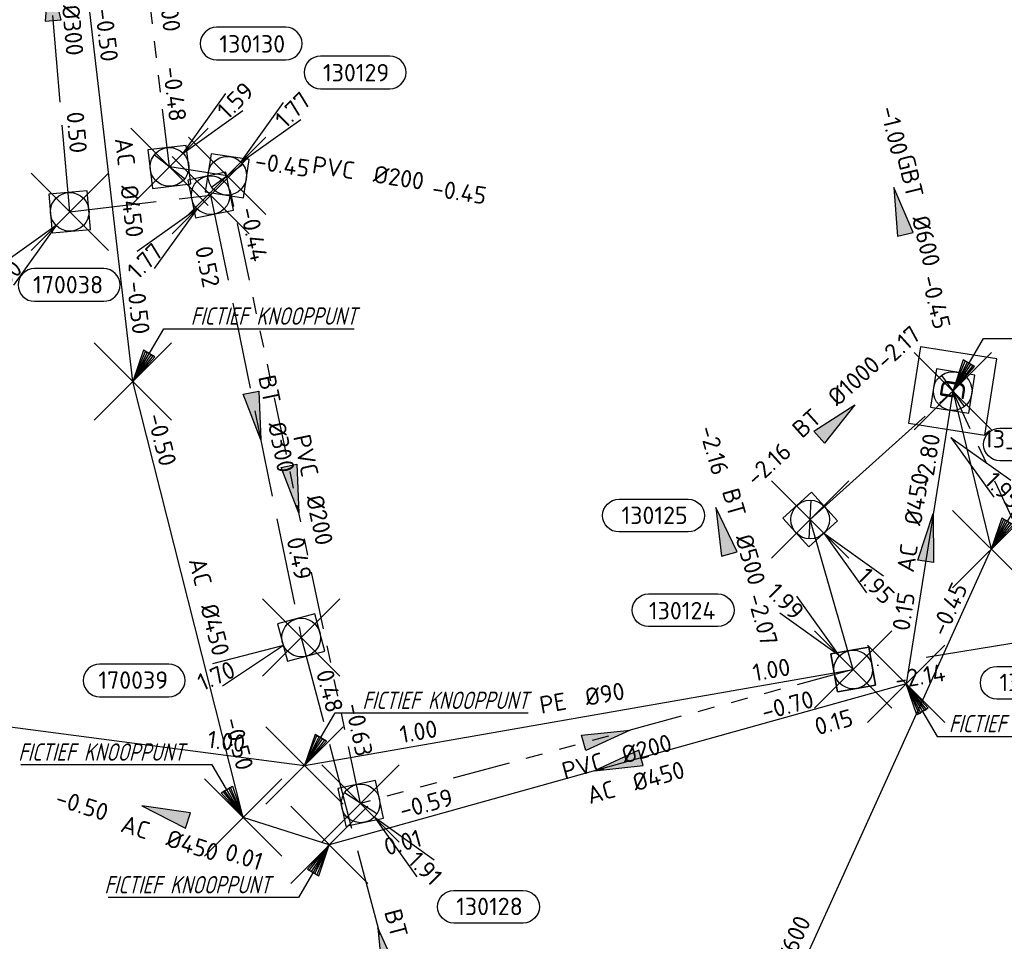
# Model space of a CAD drawing. Header units: metres. Extents: x 153343 to 157271, y 461673 to 467005.
# Tile 134 of 191: x 153679 to 153756, y 466639 to 466710. Entities that reach past the tile are written whole.
import ezdxf
from ezdxf.enums import TextEntityAlignment as Align
from ezdxf.lldxf.tags import DXFTag

# ---------------------------------------------------------------- set-up
doc = ezdxf.new("R2010")
doc.units = ezdxf.units.M
doc.header["$LTSCALE"] = 0.75
doc.header["$PDMODE"] = 3
doc.header["$PDSIZE"] = 3
for name, pattern in [('RI-GWA_BETON', [22, 16, -2, 2, -2]), ('RI-GWA_PVC', [18.45, 6, -1.8, 1.75, -1.8, 1.75, -1.8, 1.75, -1.8]), ('RI-HWA_BETON', [11.4, 9, -2.4]), ('RI-VWA_BETON', [19, 9, -5, 0, -5])]:
    doc.linetypes.add(name, pattern=pattern)
doc.layers.get('0').update_dxf_attribs({"lineweight": 25})
doc.layers.get('defpoints').update_dxf_attribs({"lineweight": 25})
for name, color, linetype in [('B-OI-RI-AANPIJLING', 1, 'Continuous'), ('B-OI-RI-DRUKLEIDING_TRANSPORTLEIDING_PE_90-G', 210, 'RI-PERS'), ('B-OI-RI-GWA_RIOOLPUT_INSPECTIEPUT-S @ 0.75', 11, 'Continuous'), ('B-OI-RI-GWA_TRANSPORTLEIDING_BETON_1000-G', 11, 'RI-GWA_BETON'), ('B-OI-RI-GWA_TRANSPORTLEIDING_BETON_500-G', 11, 'RI-GWA_BETON'), ('B-OI-RI-GWA_TRANSPORTLEIDING_PVC_200-G', 11, 'RI-GWA_PVC'), ('B-OI-RI-HWA_PUTNUMMER-S @ 0.75', 151, 'Continuous'), ('B-OI-RI-HWA_TRANSPORTLEIDING_BETON_300-G', 151, 'RI-HWA_BETON'), ('B-OI-RI-PERSLEIDING_TRANSPORTLEIDING_ASBESTCEMENT_450-G', 210, 'RI-PERS'), ('B-OI-RI-PERSLEIDING_TRANSPORTLEIDING_GEWAPEND BETON_600-G', 210, 'RI-PERS'), ('B-OI-RI-VWA_PUTNUMMER-S @ 0.75', 33, 'Continuous'), ('B-OI-RI-VWA_TRANSPORTLEIDING_BETON_500-G', 33, 'RI-VWA_BETON'), ('fictief knooppunt', 7, 'Continuous'), ('gemaal', 7, 'Continuous')]:
    doc.layers.add(name, color=color, linetype=linetype)
for name, color, linetype, lineweight in [('B-OI-RI-GWA_PUTNUMMER-S @ 0.75', 11, 'Continuous', 25), ('B-OI-RI-GWA_STROOMRICHTING-S @ 0.75', 11, 'Continuous', 25), ('B-OI-RI-HWA_RIOOLPUT_INSPECTIEPUT-S', 151, 'Continuous', 25), ('B-OI-RI-HWA_STROOMRICHTING-S @ 0.75', 151, 'Continuous', 25), ('B-OI-RI-PERSLEIDING_GEMAAL-S @ 0.75', 210, 'Continuous', 25), ('B-OI-RI-VWA_RIOOLPUT_INSPECTIEPUT_BETON-S', 33, 'Continuous', 25), ('B-OI-RI-VWA_STROOMRICHTING-S @ 0.75', 33, 'Continuous', 25), ('N-OI-RI-BIJZONDERDERHEDEN-T18', 134, 'Continuous', 18)]:
    doc.layers.add(name, color=color, linetype=linetype, lineweight=lineweight)
doc.layers.add('inspectieput', color=7, linetype='Continuous', plot=False)
doc.styles.add('NLCS-ISO', font='isocpeur.ttf')
doc.styles.add('NLCS-ISO-M750-T18_CURSIEF', font='NLCS-ISO.ttf', dxfattribs={"oblique": 15, "height": 1.35})
doc.styles.get("Standard").update_dxf_attribs({"font": 'txt.shx'})
tags = doc.linetypes.add('RI-PERS', pattern='A,7,-2,["P",Standard,S=1.8,R=0,X=-0.5,Y=-0.9],-2,7,-2,[102,NLCS.SHX,S=1,R=180,X=0,Y=0],-2', length=22).pattern_tags.tags
tags[6] = DXFTag(74, 10)

# ---------------------------------------------------------------- blocks, each defined once
blk = doc.blocks.new('*U2299')
at = {"ltscale": 0.1, "style": 'NLCS-ISO'}
for tag, p in [('BOBL', (-11.91, 0)), ('MAT', (-1, 0.5))]:
    blk.add_attdef(tag, text='', height=1.8, dxfattribs=at).set_placement(p, align=Align.BOTTOM_RIGHT)
for tag, p in [('DIA', (1, 0.5)), ('BOBR', (10.96, 0))]:
    blk.add_attdef(tag, text='', height=1.8, dxfattribs=at).set_placement(p, align=Align.BOTTOM_LEFT)
at = {"layer": 'defpoints', "ltscale": 0.1, "style": 'NLCS-ISO', "flags": 1}
blk.add_attdef('JVA', text='', height=1.8, dxfattribs=at).set_placement((0, -1), align=Align.TOP_CENTER)
blk = doc.blocks.new('*U2296')
at = {"ltscale": 0.1, "style": 'NLCS-ISO'}
for tag, p in [('BOBL', (-13.93, 0)), ('MAT', (-1, 0.5))]:
    blk.add_attdef(tag, text='', height=1.8, dxfattribs=at).set_placement(p, align=Align.BOTTOM_RIGHT)
for tag, p in [('DIA', (1, 0.5)), ('BOBR', (12.99, 0))]:
    blk.add_attdef(tag, text='', height=1.8, dxfattribs=at).set_placement(p, align=Align.BOTTOM_LEFT)
at = {"layer": 'defpoints', "ltscale": 0.1, "style": 'NLCS-ISO', "flags": 1}
blk.add_attdef('JVA', text='', height=1.8, dxfattribs=at).set_placement((0, -1), align=Align.TOP_CENTER)
blk = doc.blocks.new('*U37')
at = {"ltscale": 0.1}
blk.add_hatch(color=256, dxfattribs=at).paths.add_polyline_path([(-2.5, 0), (2.5, -0.83), (2.5, 0.83)])
at = {"ltscale": 0.1, "flags": 128}
blk.add_lwpolyline([(-2.5, 0), (2.5, -0.83), (2.5, 0.83)], close=True, dxfattribs=at)
at = {"ltscale": 0.1, "style": 'NLCS-ISO'}
for tag, p in [('BOBL', (-5.66, -3.24)), ('MAT', (-1, -3.74))]:
    blk.add_attdef(tag, text='', height=1.8, dxfattribs=at).set_placement(p, align=Align.BOTTOM_RIGHT)
for tag, p in [('BOBR', (7.22, -3.24)), ('DIA', (1, -3.74))]:
    blk.add_attdef(tag, text='', height=1.8, dxfattribs=at).set_placement(p, align=Align.BOTTOM_LEFT)
at = {"layer": 'defpoints', "ltscale": 0.1, "style": 'NLCS-ISO', "flags": 1}
blk.add_attdef('JVA', text='', height=1.8, dxfattribs=at).set_placement((0, -1), align=Align.TOP_CENTER)
blk = doc.blocks.new('*U2308')
at = {"ltscale": 0.1}
blk.add_hatch(color=256, dxfattribs=at).paths.add_polyline_path([(-2.5, 0), (2.5, -0.83), (2.5, 0.83)])
at = {"ltscale": 0.1, "flags": 128}
blk.add_lwpolyline([(-2.5, 0), (2.5, -0.83), (2.5, 0.83)], close=True, dxfattribs=at)
at = {"ltscale": 0.1, "style": 'NLCS-ISO'}
for tag, p in [('BOBL', (-21.66, -3.24)), ('MAT', (-1, -3.74))]:
    blk.add_attdef(tag, text='', height=1.8, dxfattribs=at).set_placement(p, align=Align.BOTTOM_RIGHT)
for tag, p in [('BOBR', (20.71, -3.23)), ('DIA', (1, -3.74))]:
    blk.add_attdef(tag, text='', height=1.8, dxfattribs=at).set_placement(p, align=Align.BOTTOM_LEFT)
at = {"layer": 'defpoints', "ltscale": 0.1, "style": 'NLCS-ISO', "flags": 1}
blk.add_attdef('JVA', text='', height=1.8, dxfattribs=at).set_placement((0, -1), align=Align.TOP_CENTER)
blk = doc.blocks.new('*U2309')
at = {"ltscale": 0.1}
blk.add_hatch(color=256, dxfattribs=at).paths.add_polyline_path([(2.5, 0), (-2.5, -0.83), (-2.5, 0.83)])
at = {"ltscale": 0.1, "flags": 128}
blk.add_lwpolyline([(2.5, 0), (-2.5, -0.83), (-2.5, 0.83)], close=True, dxfattribs=at)
at = {"ltscale": 0.1, "style": 'NLCS-ISO'}
for tag, p in [('BOBL', (-6, 0)), ('MAT', (-1, 0.5))]:
    blk.add_attdef(tag, text='', height=1.8, dxfattribs=at).set_placement(p, align=Align.BOTTOM_RIGHT)
for tag, p in [('DIA', (1, 0.5)), ('BOBR', (5.05, 0))]:
    blk.add_attdef(tag, text='', height=1.8, dxfattribs=at).set_placement(p, align=Align.BOTTOM_LEFT)
at = {"layer": 'defpoints', "ltscale": 0.1, "style": 'NLCS-ISO', "flags": 1}
blk.add_attdef('JVA', text='', height=1.8, dxfattribs=at).set_placement((0, -1), align=Align.TOP_CENTER)
blk = doc.blocks.new('*U2310')
at = {"ltscale": 0.1}
blk.add_hatch(color=256, dxfattribs=at).paths.add_polyline_path([(-2.5, 0), (2.5, -0.83), (2.5, 0.83)])
at = {"ltscale": 0.1, "flags": 128}
blk.add_lwpolyline([(-2.5, 0), (2.5, -0.83), (2.5, 0.83)], close=True, dxfattribs=at)
at = {"ltscale": 0.1, "style": 'NLCS-ISO'}
for tag, p in [('BOBL', (-82.9, 0)), ('MAT', (-1, 0.5))]:
    blk.add_attdef(tag, text='', height=1.8, dxfattribs=at).set_placement(p, align=Align.BOTTOM_RIGHT)
for tag, p in [('DIA', (1, 0.5)), ('BOBR', (85.15, -0.05))]:
    blk.add_attdef(tag, text='', height=1.8, dxfattribs=at).set_placement(p, align=Align.BOTTOM_LEFT)
at = {"layer": 'defpoints', "ltscale": 0.1, "style": 'NLCS-ISO', "flags": 1}
blk.add_attdef('JVA', text='', height=1.8, dxfattribs=at).set_placement((0, -1), align=Align.TOP_CENTER)
blk = doc.blocks.new('*U233')
at = {"ltscale": 0.1}
blk.add_hatch(color=256, dxfattribs=at).paths.add_polyline_path([(-2.5, 0), (2.5, -0.83), (2.5, 0.83)])
at = {"ltscale": 0.1, "flags": 128}
blk.add_lwpolyline([(-2.5, 0), (2.5, -0.83), (2.5, 0.83)], close=True, dxfattribs=at)
at = {"ltscale": 0.1, "style": 'NLCS-ISO'}
for tag, p in [('BOBL', (-25.23, 0)), ('MAT', (-1, 0.5))]:
    blk.add_attdef(tag, text='', height=1.8, dxfattribs=at).set_placement(p, align=Align.BOTTOM_RIGHT)
for tag, p in [('DIA', (1, 0.5)), ('BOBR', (23.29, -0.01))]:
    blk.add_attdef(tag, text='', height=1.8, dxfattribs=at).set_placement(p, align=Align.BOTTOM_LEFT)
at = {"layer": 'defpoints', "ltscale": 0.1, "style": 'NLCS-ISO', "flags": 1}
blk.add_attdef('JVA', text='', height=1.8, dxfattribs=at).set_placement((0, -1), align=Align.TOP_CENTER)
blk = doc.blocks.new('*U229')
at = {"ltscale": 0.1}
blk.add_hatch(color=256, dxfattribs=at).paths.add_polyline_path([(2.5, 0), (-2.5, -0.83), (-2.5, 0.83)])
at = {"ltscale": 0.1, "flags": 128}
blk.add_lwpolyline([(2.5, 0), (-2.5, -0.83), (-2.5, 0.83)], close=True, dxfattribs=at)
at = {"ltscale": 0.1, "style": 'NLCS-ISO'}
for tag, p in [('MAT', (-1, 0.5)), ('BOBL', (-14.03, -3.24))]:
    blk.add_attdef(tag, text='', height=1.8, dxfattribs=at).set_placement(p, align=Align.BOTTOM_RIGHT)
for tag, p in [('DIA', (1, 0.5)), ('BOBR', (13.08, 0))]:
    blk.add_attdef(tag, text='', height=1.8, dxfattribs=at).set_placement(p, align=Align.BOTTOM_LEFT)
at = {"layer": 'defpoints', "ltscale": 0.1, "style": 'NLCS-ISO', "flags": 1}
blk.add_attdef('JVA', text='', height=1.8, dxfattribs=at).set_placement((0, -1), align=Align.TOP_CENTER)
blk = doc.blocks.new('*U230')
at = {"ltscale": 0.1}
blk.add_hatch(color=256, dxfattribs=at).paths.add_polyline_path([(-2.5, 0), (2.5, -0.83), (2.5, 0.83)])
at = {"ltscale": 0.1, "flags": 128}
blk.add_lwpolyline([(-2.5, 0), (2.5, -0.83), (2.5, 0.83)], close=True, dxfattribs=at)
at = {"ltscale": 0.1, "style": 'NLCS-ISO'}
for tag, p in [('BOBL', (-13.03, 0)), ('MAT', (-1, 0.5))]:
    blk.add_attdef(tag, text='', height=1.8, dxfattribs=at).set_placement(p, align=Align.BOTTOM_RIGHT)
for tag, p in [('DIA', (1, 0.5)), ('BOBR', (12.08, 0))]:
    blk.add_attdef(tag, text='', height=1.8, dxfattribs=at).set_placement(p, align=Align.BOTTOM_LEFT)
at = {"layer": 'defpoints', "ltscale": 0.1, "style": 'NLCS-ISO', "flags": 1}
blk.add_attdef('JVA', text='', height=1.8, dxfattribs=at).set_placement((0, -1), align=Align.TOP_CENTER)
blk = doc.blocks.new('*U80')
at = {"ltscale": 0.1}
blk.add_hatch(color=256, dxfattribs=at).paths.add_polyline_path([(-2.5, 0), (2.5, -0.83), (2.5, 0.83)])
at = {"ltscale": 0.1, "flags": 128}
blk.add_lwpolyline([(-2.5, 0), (2.5, -0.83), (2.5, 0.83)], close=True, dxfattribs=at)
at = {"ltscale": 0.1, "style": 'NLCS-ISO'}
for tag, p in [('BOBL', (-5.66, 0)), ('MAT', (-1, 0.5))]:
    blk.add_attdef(tag, text='', height=1.8, dxfattribs=at).set_placement(p, align=Align.BOTTOM_RIGHT)
for tag, p in [('DIA', (1, 0.5)), ('BOBR', (7.22, 0))]:
    blk.add_attdef(tag, text='', height=1.8, dxfattribs=at).set_placement(p, align=Align.BOTTOM_LEFT)
at = {"layer": 'defpoints', "ltscale": 0.1, "style": 'NLCS-ISO', "flags": 1}
blk.add_attdef('JVA', text='', height=1.8, dxfattribs=at).set_placement((0, -1), align=Align.TOP_CENTER)
blk = doc.blocks.new('*U2235')
at = {"ltscale": 0.1, "style": 'NLCS-ISO'}
for tag, p in [('BOBL', (-14.64, 0)), ('MAT', (-1, 0.5))]:
    blk.add_attdef(tag, text='', height=1.8, dxfattribs=at).set_placement(p, align=Align.BOTTOM_RIGHT)
for tag, p in [('DIA', (1, 0.5)), ('BOBR', (18.54, 0))]:
    blk.add_attdef(tag, text='', height=1.8, dxfattribs=at).set_placement(p, align=Align.BOTTOM_LEFT)
at = {"layer": 'defpoints', "ltscale": 0.1, "style": 'NLCS-ISO', "flags": 1}
blk.add_attdef('JVA', text='', height=1.8, dxfattribs=at).set_placement((0, -1), align=Align.TOP_CENTER)
blk = doc.blocks.new('*U2249')
at = {"ltscale": 0.1, "style": 'NLCS-ISO'}
for tag, p in [('BOBL', (-26.91, 0)), ('MAT', (-1, 0.5))]:
    blk.add_attdef(tag, text='', height=1.8, dxfattribs=at).set_placement(p, align=Align.BOTTOM_RIGHT)
for tag, p in [('DIA', (1, 0.5)), ('BOBR', (25.96, -0.01))]:
    blk.add_attdef(tag, text='', height=1.8, dxfattribs=at).set_placement(p, align=Align.BOTTOM_LEFT)
at = {"layer": 'defpoints', "ltscale": 0.1, "style": 'NLCS-ISO', "flags": 1}
blk.add_attdef('JVA', text='', height=1.8, dxfattribs=at).set_placement((0, -1), align=Align.TOP_CENTER)
blk = doc.blocks.new('*U2265')
at = {"ltscale": 0.1, "style": 'NLCS-ISO'}
for tag, p in [('BOBL', (-39.71, 0)), ('MAT', (-1, 0.5))]:
    blk.add_attdef(tag, text='', height=1.8, dxfattribs=at).set_placement(p, align=Align.BOTTOM_RIGHT)
for tag, p in [('DIA', (1, 0.5)), ('BOBR', (38.77, -0.02))]:
    blk.add_attdef(tag, text='', height=1.8, dxfattribs=at).set_placement(p, align=Align.BOTTOM_LEFT)
at = {"layer": 'defpoints', "ltscale": 0.1, "style": 'NLCS-ISO', "flags": 1}
blk.add_attdef('JVA', text='', height=1.8, dxfattribs=at).set_placement((0, -1), align=Align.TOP_CENTER)
blk = doc.blocks.new('*U358')
at = {"ltscale": 0.1}
blk.add_hatch(color=256, dxfattribs=at).paths.add_polyline_path([(2.5, 0), (-2.5, -0.83), (-2.5, 0.83)])
at = {"ltscale": 0.1, "flags": 128}
blk.add_lwpolyline([(2.5, 0), (-2.5, -0.83), (-2.5, 0.83)], close=True, dxfattribs=at)
at = {"ltscale": 0.1, "style": 'NLCS-ISO'}
for tag, p in [('BOBL', (-10.78, 0)), ('MAT', (-1, 0.5))]:
    blk.add_attdef(tag, text='', height=1.8, dxfattribs=at).set_placement(p, align=Align.BOTTOM_RIGHT)
for tag, p in [('DIA', (1, 0.5)), ('BOBR', (9.84, 0))]:
    blk.add_attdef(tag, text='', height=1.8, dxfattribs=at).set_placement(p, align=Align.BOTTOM_LEFT)
at = {"layer": 'defpoints', "ltscale": 0.1, "style": 'NLCS-ISO', "flags": 1}
blk.add_attdef('JVA', text='', height=1.8, dxfattribs=at).set_placement((0, -1), align=Align.TOP_CENTER)
blk = doc.blocks.new('*U35')
at = {"ltscale": 0.1, "style": 'NLCS-ISO'}
for tag, p in [('BOBL', (-5.66, 0)), ('MAT', (-1, 0.5))]:
    blk.add_attdef(tag, text='', height=1.8, dxfattribs=at).set_placement(p, align=Align.BOTTOM_RIGHT)
for tag, p in [('DIA', (1, 0.5)), ('BOBR', (7.22, 0))]:
    blk.add_attdef(tag, text='', height=1.8, dxfattribs=at).set_placement(p, align=Align.BOTTOM_LEFT)
at = {"layer": 'defpoints', "ltscale": 0.1, "style": 'NLCS-ISO', "flags": 1}
blk.add_attdef('JVA', text='', height=1.8, dxfattribs=at).set_placement((0, -1), align=Align.TOP_CENTER)
blk = doc.blocks.new('*U359')
at = {"ltscale": 0.1}
blk.add_hatch(color=256, dxfattribs=at).paths.add_polyline_path([(2.5, 0), (-2.5, -0.83), (-2.5, 0.83)])
at = {"ltscale": 0.1, "flags": 128}
blk.add_lwpolyline([(2.5, 0), (-2.5, -0.83), (-2.5, 0.83)], close=True, dxfattribs=at)
at = {"ltscale": 0.1, "style": 'NLCS-ISO'}
for tag, p in [('BOBL', (-23.86, 0)), ('MAT', (-1, 0.5))]:
    blk.add_attdef(tag, text='', height=1.8, dxfattribs=at).set_placement(p, align=Align.BOTTOM_RIGHT)
for tag, p in [('DIA', (1, 0.5)), ('BOBR', (22.91, -0.01))]:
    blk.add_attdef(tag, text='', height=1.8, dxfattribs=at).set_placement(p, align=Align.BOTTOM_LEFT)
at = {"layer": 'defpoints', "ltscale": 0.1, "style": 'NLCS-ISO', "flags": 1}
blk.add_attdef('JVA', text='', height=1.8, dxfattribs=at).set_placement((0, -1), align=Align.TOP_CENTER)
blk = doc.blocks.new('*U66')
at = {"ltscale": 0.1}
blk.add_hatch(color=256, dxfattribs=at).paths.add_polyline_path([(2.5, 0), (-2.5, -0.83), (-2.5, 0.83)])
at = {"ltscale": 0.1, "flags": 128}
blk.add_lwpolyline([(2.5, 0), (-2.5, -0.83), (-2.5, 0.83)], close=True, dxfattribs=at)
at = {"ltscale": 0.1, "style": 'NLCS-ISO'}
for tag, p in [('BOBL', (-5.66, 0)), ('MAT', (-1, 0.5))]:
    blk.add_attdef(tag, text='', height=1.8, dxfattribs=at).set_placement(p, align=Align.BOTTOM_RIGHT)
for tag, p in [('DIA', (1, 0.5)), ('BOBR', (7.22, 0))]:
    blk.add_attdef(tag, text='', height=1.8, dxfattribs=at).set_placement(p, align=Align.BOTTOM_LEFT)
at = {"layer": 'defpoints', "ltscale": 0.1, "style": 'NLCS-ISO', "flags": 1}
blk.add_attdef('JVA', text='', height=1.8, dxfattribs=at).set_placement((0, -1), align=Align.TOP_CENTER)
blk = doc.blocks.new('*U368')
at = {"ltscale": 0.1}
blk.add_hatch(color=256, dxfattribs=at).paths.add_polyline_path([(2.5, 0), (-2.5, -0.83), (-2.5, 0.83)])
at = {"ltscale": 0.1, "flags": 128}
blk.add_lwpolyline([(2.5, 0), (-2.5, -0.83), (-2.5, 0.83)], close=True, dxfattribs=at)
at = {"ltscale": 0.1, "style": 'NLCS-ISO'}
for tag, p in [('BOBL', (-17.07, -3.24)), ('MAT', (-1, -3.74))]:
    blk.add_attdef(tag, text='', height=1.8, dxfattribs=at).set_placement(p, align=Align.BOTTOM_RIGHT)
for tag, p in [('BOBR', (16.13, -3.24)), ('DIA', (1, -3.74))]:
    blk.add_attdef(tag, text='', height=1.8, dxfattribs=at).set_placement(p, align=Align.BOTTOM_LEFT)
at = {"layer": 'defpoints', "ltscale": 0.1, "style": 'NLCS-ISO', "flags": 1}
blk.add_attdef('JVA', text='', height=1.8, dxfattribs=at).set_placement((0, -1), align=Align.TOP_CENTER)
blk = doc.blocks.new('*U365')
at = {"ltscale": 0.1}
blk.add_hatch(color=256, dxfattribs=at).paths.add_polyline_path([(2.5, 0), (-2.5, -0.83), (-2.5, 0.83)])
at = {"ltscale": 0.1, "flags": 128}
blk.add_lwpolyline([(2.5, 0), (-2.5, -0.83), (-2.5, 0.83)], close=True, dxfattribs=at)
at = {"ltscale": 0.1, "style": 'NLCS-ISO'}
for tag, p in [('BOBL', (-18.12, -3.24)), ('MAT', (-1, -3.74))]:
    blk.add_attdef(tag, text='', height=1.8, dxfattribs=at).set_placement(p, align=Align.BOTTOM_RIGHT)
for tag, p in [('BOBR', (17.17, -3.24)), ('DIA', (1, -3.74))]:
    blk.add_attdef(tag, text='', height=1.8, dxfattribs=at).set_placement(p, align=Align.BOTTOM_LEFT)
at = {"layer": 'defpoints', "ltscale": 0.1, "style": 'NLCS-ISO', "flags": 1}
blk.add_attdef('JVA', text='', height=1.8, dxfattribs=at).set_placement((0, -1), align=Align.TOP_CENTER)
blk = doc.blocks.new('SRI-GEMAAL-SO')
at = {"lineweight": -3, "flags": 128}
blk.add_lwpolyline([(-4, -4), (4, -4), (4, 4), (-4, 4)], close=True, dxfattribs=at)
at = {"ltscale": 0.1, "style": 'NLCS-ISO'}
blk.add_text('G', height=2.5, dxfattribs=at).set_placement((-0.17, -0.01), align=Align.MIDDLE_CENTER)
blk = doc.blocks.new('B-SRI-PUT_HWA-SO')
at = {"lineweight": -3, "flags": 128}
blk.add_lwpolyline([(-2, -2), (2, -2), (2, 2), (-2, 2)], close=True, dxfattribs=at)
at = {"lineweight": -3}
blk.add_circle((0, 0), 2, dxfattribs=at)
blk = doc.blocks.new('*U489')
for q in [(-9.18, -2.73), (-8.16, -5.02)]:
    blk.add_line((-1.83, -0.82), q)
blk.add_lwpolyline([(-20.86, -6.13), (-13.71, -6.13, 1), (-13.71, -2.75), (-20.86, -2.75, 1)], format="xyb", close=True)
at = {"ltscale": 0.1, "style": 'NLCS-ISO'}
blk.add_attdef('PUTHGT', text='', height=1.8, rotation=24.0715, dxfattribs=at).set_placement((-10.92, -4.91), align=Align.MIDDLE_LEFT)
blk.add_attdef('PUTNR', text='', height=1.8, dxfattribs=at).set_placement((-17.39, -2.61), align=Align.MIDDLE_CENTER)
blk = doc.blocks.new('*U490')
for q in [(-7.6, -5.83), (-5.83, -7.6)]:
    blk.add_line((-1.41, -1.41), q)
blk.add_lwpolyline([(-18.23, -10.99), (-11.07, -10.99, 1), (-11.07, -7.61), (-18.23, -7.61, 1)], format="xyb", close=True)
at = {"ltscale": 0.1, "style": 'NLCS-ISO'}
blk.add_attdef('PUTHGT', text='', height=1.8, rotation=45, dxfattribs=at).set_placement((-8.44, -8.48), align=Align.MIDDLE_LEFT)
blk.add_attdef('PUTNR', text='', height=1.8, dxfattribs=at).set_placement((-14.76, -7.47), align=Align.MIDDLE_CENTER)
blk = doc.blocks.new('*U241')
for q in [(-7.6, -5.83), (-5.83, -7.6)]:
    blk.add_line((-1.41, -1.41), q)
blk.add_lwpolyline([(-16.81, -12.39), (-9.65, -12.39, 1), (-9.65, -9.01), (-16.81, -9.01, 1)], format="xyb", close=True)
at = {"ltscale": 0.1, "style": 'NLCS-ISO'}
blk.add_attdef('PUTHGT', text='', height=1.8, rotation=45, dxfattribs=at).set_placement((-8.44, -8.48), align=Align.MIDDLE_LEFT)
blk.add_attdef('PUTNR', text='', height=1.8, dxfattribs=at).set_placement((-13.33, -8.87), align=Align.MIDDLE_CENTER)
blk = doc.blocks.new('B-SRI-PUT_GWA-SO')
blk.add_line((-1.41, -1.41), (1.41, 1.41))
at = {"lineweight": -3, "flags": 128}
blk.add_lwpolyline([(2, -2), (2, 2), (-2, 2), (-2, -2)], close=True, dxfattribs=at)
at = {"lineweight": -3}
blk.add_circle((0, 0), 2, dxfattribs=at)
blk = doc.blocks.new('*U313')
for q in [(5.83, 7.6), (7.6, 5.83)]:
    blk.add_line((1.41, 1.41), q)
blk.add_lwpolyline([(12.04, 14.45), (4.88, 14.45, 1), (4.88, 11.07), (12.04, 11.07, 1)], format="xyb", close=True)
at = {"ltscale": 0.1, "style": 'NLCS-ISO'}
blk.add_attdef('PUTNR', text='', height=1.8, dxfattribs=at).set_placement((8.57, 12.73), align=Align.MIDDLE_CENTER)
blk.add_attdef('PUTHGT', text='', height=1.8, rotation=45, dxfattribs=at).set_placement((5.39, 5.43), align=Align.MIDDLE_LEFT)
blk = doc.blocks.new('*U298')
for q in [(5.83, 7.6), (7.6, 5.83)]:
    blk.add_line((1.41, 1.41), q)
blk.add_lwpolyline([(16.81, 12.39), (9.65, 12.39, 1), (9.65, 9.01), (16.81, 9.01, 1)], format="xyb", close=True)
at = {"ltscale": 0.1, "style": 'NLCS-ISO'}
blk.add_attdef('PUTHGT', text='', height=1.8, rotation=45, dxfattribs=at).set_placement((5.39, 5.43), align=Align.MIDDLE_LEFT)
blk.add_attdef('PUTNR', text='', height=1.8, dxfattribs=at).set_placement((13.33, 10.67), align=Align.MIDDLE_CENTER)
blk = doc.blocks.new('*U314')
for q in [(5.83, -7.6), (7.6, -5.83)]:
    blk.add_line((1.41, -1.41), q)
blk.add_lwpolyline([(13.63, -3.83), (6.48, -3.83, -1), (6.48, -0.45), (13.63, -0.45, -1)], format="xyb", close=True)
at = {"ltscale": 0.1, "style": 'NLCS-ISO'}
blk.add_attdef('PUTNR', text='', height=1.8, dxfattribs=at).set_placement((10.16, -0.31), align=Align.MIDDLE_CENTER)
blk.add_attdef('PUTHGT', text='', height=1.8, rotation=315, dxfattribs=at).set_placement((5.39, -5.43), align=Align.MIDDLE_LEFT)
blk = doc.blocks.new('*U273')
for q in [(5.83, -7.6), (7.6, -5.83)]:
    blk.add_line((1.41, -1.41), q)
blk.add_lwpolyline([(16.81, -12.39), (9.65, -12.39, -1), (9.65, -9.01), (16.81, -9.01, -1)], format="xyb", close=True)
at = {"ltscale": 0.1, "style": 'NLCS-ISO'}
blk.add_attdef('PUTHGT', text='', height=1.8, rotation=315, dxfattribs=at).set_placement((5.39, -5.43), align=Align.MIDDLE_LEFT)
blk.add_attdef('PUTNR', text='', height=1.8, dxfattribs=at).set_placement((13.33, -8.87), align=Align.MIDDLE_CENTER)
blk = doc.blocks.new('*U315')
for q in [(5.83, -7.6), (7.6, -5.83)]:
    blk.add_line((1.41, -1.41), q)
blk.add_lwpolyline([(-12.63, -1.29), (-19.78, -1.29, -1), (-19.78, 2.1), (-12.63, 2.1, -1)], format="xyb", close=True)
at = {"ltscale": 0.1, "style": 'NLCS-ISO'}
blk.add_attdef('PUTNR', text='', height=1.8, dxfattribs=at).set_placement((-16.1, 2.24), align=Align.MIDDLE_CENTER)
blk.add_attdef('PUTHGT', text='', height=1.8, rotation=315, dxfattribs=at).set_placement((5.39, -5.43), align=Align.MIDDLE_LEFT)
blk = doc.blocks.new('*U316')
for q in [(-5.83, 7.6), (-7.6, 5.83)]:
    blk.add_line((-1.41, 1.41), q)
blk.add_lwpolyline([(-21.18, 7.82), (-14.02, 7.82, -1), (-14.02, 4.44), (-21.18, 4.44, -1)], format="xyb", close=True)
at = {"ltscale": 0.1, "style": 'NLCS-ISO'}
blk.add_attdef('PUTHGT', text='', height=1.8, rotation=315, dxfattribs=at).set_placement((-8.44, 8.48), align=Align.MIDDLE_LEFT)
blk.add_attdef('PUTNR', text='', height=1.8, dxfattribs=at).set_placement((-17.7, 6.09), align=Align.MIDDLE_CENTER)
blk = doc.blocks.new('*U318')
for q in [(5.83, -7.6), (7.6, -5.83)]:
    blk.add_line((1.41, -1.41), q)
blk.add_lwpolyline([(0.57, -8.05), (-6.59, -8.05, -1), (-6.59, -4.66), (0.57, -4.66, -1)], format="xyb", close=True)
at = {"ltscale": 0.1, "style": 'NLCS-ISO'}
blk.add_attdef('PUTNR', text='', height=1.8, dxfattribs=at).set_placement((-2.91, -4.52), align=Align.MIDDLE_CENTER)
blk.add_attdef('PUTHGT', text='', height=1.8, rotation=315, dxfattribs=at).set_placement((5.39, -5.43), align=Align.MIDDLE_LEFT)
blk = doc.blocks.new('B-SRI-PUT_VWA-SO')
at = {"flags": 128}
blk.add_lwpolyline([(-2, 2), (2, 2), (2, -2), (-2, -2)], close=True, dxfattribs=at)
at = {"lineweight": -3, "flags": 128}
blk.add_lwpolyline([(2, -2), (2, 2), (-2, 2), (-2, -2)], close=True, dxfattribs=at)
at = {"lineweight": -3}
blk.add_circle((0, 0), 2, dxfattribs=at)

msp = doc.modelspace()

# ---------------------------------------------------------------- linework, layer by layer
at = {"layer": 'B-OI-RI-AANPIJLING', "transparency": 33554610, "flags": 128}
for points in [[(153688.28, 466682.22), (153689.984, 466684.119), (153689.104, 466684.635), (153688.28, 466682.22), (153689.251, 466684.549), (153689.397, 466684.463), (153688.28, 466682.22), (153689.691, 466684.291), (153689.837, 466684.205), (153688.28, 466682.22), (153690.674, 466686.304), (153705.468, 466686.304)], [(153751.91, 466681.47), (153753.614, 466683.369), (153752.734, 466683.885), (153751.91, 466681.47), (153752.881, 466683.799), (153753.027, 466683.713), (153751.91, 466681.47), (153753.321, 466683.541), (153753.467, 466683.455), (153751.91, 466681.47), (153754.304, 466685.554), (153761.667, 466685.554)], [(153754.9, 466669.2), (153756.604, 466671.099), (153755.724, 466671.615), (153754.9, 466669.2), (153755.871, 466671.529), (153756.017, 466671.443), (153754.9, 466669.2), (153756.311, 466671.271), (153756.457, 466671.185), (153754.9, 466669.2), (153757.294, 466673.284), (153772.224, 466673.284)], [(153748.31, 466658.75), (153750.014, 466656.851), (153749.134, 466656.335), (153748.31, 466658.75), (153749.281, 466656.421), (153749.427, 466656.507), (153748.31, 466658.75), (153749.721, 466656.679), (153749.867, 466656.765), (153748.31, 466658.75), (153750.704, 466654.666), (153765.496, 466654.666)], [(153701.6, 466652.4), (153703.304, 466654.299), (153702.424, 466654.815), (153701.6, 466652.4), (153702.571, 466654.729), (153702.717, 466654.643), (153701.6, 466652.4), (153703.011, 466654.471), (153703.157, 466654.385), (153701.6, 466652.4), (153703.994, 466656.484), (153718.951, 466656.484)], [(153696.84, 466648.38), (153695.136, 466650.279), (153696.016, 466650.795), (153696.84, 466648.38), (153695.869, 466650.709), (153695.723, 466650.623), (153696.84, 466648.38), (153695.429, 466650.451), (153695.283, 466650.365), (153696.84, 466648.38), (153694.446, 466652.464), (153679.587, 466652.464)], [(153703.53, 466646.25), (153701.826, 466644.351), (153702.706, 466643.835), (153703.53, 466646.25), (153702.559, 466643.921), (153702.413, 466644.007), (153703.53, 466646.25), (153702.119, 466644.179), (153701.973, 466644.265), (153703.53, 466646.25), (153701.136, 466642.166), (153686.354, 466642.166)]]:
    msp.add_lwpolyline(points, dxfattribs=at)
at = {"layer": 'B-OI-RI-DRUKLEIDING_TRANSPORTLEIDING_PE_90-G', "transparency": 33554610}
for p, q in [((153647.7, 466659.5), (153701.6, 466652.4)), ((153701.6, 466652.4), (153744.19, 466659.86))]:
    msp.add_line(p, q, dxfattribs=at)
at = {"layer": 'B-OI-RI-GWA_TRANSPORTLEIDING_BETON_1000-G', "transparency": 33554610}
msp.add_line((153740.85, 466671.5), (153751.91, 466681.47), dxfattribs=at)
at = {"layer": 'B-OI-RI-GWA_TRANSPORTLEIDING_BETON_500-G', "transparency": 33554610}
for p, q in [((153760.27, 466663.6), (153751.91, 466681.47)), ((153744.19, 466659.86), (153740.85, 466671.5))]:
    msp.add_line(p, q, dxfattribs=at)
at = {"layer": 'B-OI-RI-GWA_TRANSPORTLEIDING_PVC_200-G', "transparency": 33554610}
for p, q in [((153691.12, 466698.87), (153687.54, 466728.84)), ((153695.61, 466698.18), (153691.12, 466698.87)), ((153705.96, 466649.47), (153695.61, 466698.18)), ((153744.19, 466659.86), (153705.96, 466649.47))]:
    msp.add_line(p, q, dxfattribs=at)
at = {"layer": 'B-OI-RI-HWA_TRANSPORTLEIDING_BETON_300-G', "transparency": 33554610}
for p, q in [((153683.38, 466695.38), (153680.49, 466728.8)), ((153683.38, 466695.38), (153694.32, 466696.68)), ((153694.32, 466696.68), (153701.35, 466662.34)), ((153701.35, 466662.34), (153714.21, 466613.65))]:
    msp.add_line(p, q, dxfattribs=at)
at = {"layer": 'B-OI-RI-PERSLEIDING_TRANSPORTLEIDING_ASBESTCEMENT_450-G', "transparency": 33554610}
for p, q in [((153688.28, 466682.22), (153684.61, 466713.88)), ((153696.84, 466648.38), (153688.28, 466682.22)), ((153751.91, 466681.47), (153748.31, 466658.75)), ((153748.31, 466658.75), (153703.53, 466646.25)), ((153703.53, 466646.25), (153696.84, 466648.38))]:
    msp.add_line(p, q, dxfattribs=at)
at = {"layer": 'B-OI-RI-PERSLEIDING_TRANSPORTLEIDING_GEWAPEND BETON_600-G', "transparency": 33554610}
for p in [(153751.91, 466681.47), (153724.5, 466602.2)]:
    msp.add_line(p, (153754.9, 466669.2), dxfattribs=at)
at = {"layer": 'B-OI-RI-VWA_TRANSPORTLEIDING_BETON_500-G', "transparency": 33554610}
msp.add_line((153784.83, 466666.54), (153744.19, 466659.86), dxfattribs=at)
at = {"layer": 'fictief knooppunt', "color": 0, "transparency": 33554610}
for p in [(153688.28, 466682.22), (153754.9, 466669.2), (153748.31, 466658.75), (153701.6, 466652.4), (153696.84, 466648.38), (153703.53, 466646.25)]:
    msp.add_point(p, dxfattribs=at)
at = {"layer": 'gemaal', "color": 0, "transparency": 33554610}
msp.add_point((153751.91, 466681.47), dxfattribs=at)
at = {"layer": 'inspectieput', "color": 0, "transparency": 33554610}
for p in [(153691.12, 466698.87), (153695.61, 466698.18), (153694.32, 466696.68), (153683.38, 466695.38), (153751.91, 466681.47), (153740.85, 466671.5), (153701.35, 466662.34), (153744.19, 466659.86), (153705.96, 466649.47)]:
    msp.add_point(p, dxfattribs=at)
at = {"layer": 'inspectieput'}
for p in [(153691.12, 466698.87), (153691.12, 466698.87), (153695.61, 466698.18), (153695.61, 466698.18), (153694.32, 466696.68), (153694.32, 466696.68), (153683.38, 466695.38), (153683.38, 466695.38), (153751.91, 466681.47), (153751.91, 466681.47), (153740.85, 466671.5), (153740.85, 466671.5), (153701.35, 466662.34), (153701.35, 466662.34), (153744.19, 466659.86), (153744.19, 466659.86), (153705.96, 466649.47), (153705.96, 466649.47)]:
    msp.add_point(p, dxfattribs=at)

# ---------------------------------------------------------------- block references
at = {"layer": 'B-OI-RI-GWA_PUTNUMMER-S @ 0.75', "color": 0, "transparency": 33554610, "xscale": 0.75, "yscale": 0.75, "zscale": 0.75}
for name, p, values in [('*U313', (153691.12, 466698.87), {'PUTNR': '130130', 'PUTHGT': '1.59'}), ('*U298', (153695.61, 466698.18), {'PUTNR': '130129', 'PUTHGT': '1.77'})]:
    msp.add_blockref(name, p, dxfattribs=at).add_auto_attribs(values)
at = {"layer": 'B-OI-RI-GWA_PUTNUMMER-S @ 0.75', "color": 0, "transparency": 33554610}
ref = msp.add_blockref('*U314', (153750.721, 466678.935), dxfattribs=dict(at, xscale=0.75, yscale=0.75, zscale=0.75))
ref.add_attrib('PUTNR', '13_990001', dxfattribs={"layer": '0', "ltscale": 0.1, "height": 1.35, "style": 'NLCS-ISO'}).set_placement((153758.34, 466677.757), align=Align.MIDDLE_CENTER)
ref.add_attrib('PUTHGT', '1.95', dxfattribs={"layer": '0', "ltscale": 0.1, "height": 1.35, "rotation": 315, "style": 'NLCS-ISO'}).set_placement((153754.762, 466674.864), align=Align.MIDDLE_LEFT)
ref = msp.add_blockref('*U315', (153740.85, 466671.5), dxfattribs=dict(at, xscale=0.75, yscale=0.75, zscale=0.75))
ref.add_attrib('PUTNR', '130125', dxfattribs={"layer": '0', "ltscale": 0.1, "height": 1.35, "style": 'NLCS-ISO'}).set_placement((153728.773, 466671.829), align=Align.MIDDLE_CENTER)
ref.add_attrib('PUTHGT', '1.95', dxfattribs={"layer": '0', "ltscale": 0.1, "height": 1.35, "rotation": 315, "style": 'NLCS-ISO'}).set_placement((153744.891, 466667.429), align=Align.MIDDLE_LEFT)
ref = msp.add_blockref('*U318', (153760.27, 466663.6), dxfattribs=dict(at, xscale=0.75, yscale=0.75, zscale=0.75))
ref.add_attrib('PUTNR', '130127', dxfattribs={"layer": '0', "ltscale": 0.1, "height": 1.35, "style": 'NLCS-ISO'}).set_placement((153758.09, 466658.859), align=Align.MIDDLE_CENTER)
ref.add_attrib('PUTHGT', '1.94', dxfattribs={"layer": '0', "ltscale": 0.1, "height": 1.35, "rotation": 315, "style": 'NLCS-ISO'}).set_placement((153764.311, 466659.529), align=Align.MIDDLE_LEFT)
ref = msp.add_blockref('*U273', (153705.96, 466649.47), dxfattribs=dict(at, xscale=0.75, yscale=0.75, zscale=0.75))
ref.add_attrib('PUTNR', '130128', dxfattribs={"layer": '0', "ltscale": 0.1, "height": 1.35, "style": 'NLCS-ISO'}).set_placement((153715.96, 466641.47), align=Align.MIDDLE_CENTER)
ref.add_attrib('PUTHGT', '1.91', dxfattribs={"layer": '0', "ltscale": 0.1, "height": 1.35, "rotation": 315, "style": 'NLCS-ISO'}).set_placement((153710.001, 466645.399), align=Align.MIDDLE_LEFT)
at = {"layer": 'B-OI-RI-GWA_RIOOLPUT_INSPECTIEPUT-S @ 0.75', "color": 0, "transparency": 33554610}
for p, xscale, yscale, zscale, rotation in [((153691.12, 466698.87), 0.7499999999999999, 0.7499999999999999, 0.7499999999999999, 96.81186344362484), ((153695.61, 466698.18), 0.75, 0.75, 0.75, 171.2634269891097), ((153751.91, 466681.47), 0.75, 0.75, 0.75, 260.9962963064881), ((153740.85, 466671.5), 0.75, 0.75, 0.75, 42.03297360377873), ((153705.96, 466649.47), 0.75, 0.75, 0.75, 101.9959145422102)]:
    msp.add_blockref('B-SRI-PUT_GWA-SO', p, dxfattribs=dict(at, xscale=xscale, yscale=yscale, zscale=zscale, rotation=rotation))
at = {"layer": 'B-OI-RI-GWA_RIOOLPUT_INSPECTIEPUT-S @ 0.75'}
for p, xscale, yscale, zscale, rotation in [((153691.12, 466698.87), 0.7499999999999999, 0.7499999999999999, 0.7499999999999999, 96.81186344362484), ((153691.12, 466698.87), 0.7499999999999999, 0.7499999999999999, 0.7499999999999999, 96.81186344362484), ((153695.61, 466698.18), 0.75, 0.75, 0.75, 171.2634269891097), ((153695.61, 466698.18), 0.75, 0.75, 0.75, 171.2634269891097), ((153751.91, 466681.47), 0.75, 0.75, 0.75, 260.9962963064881), ((153751.91, 466681.47), 0.75, 0.75, 0.75, 260.9962963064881), ((153740.85, 466671.5), 0.75, 0.75, 0.75, 42.03297360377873), ((153740.85, 466671.5), 0.75, 0.75, 0.75, 42.03297360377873), ((153705.96, 466649.47), 0.75, 0.75, 0.75, 101.9959145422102), ((153705.96, 466649.47), 0.75, 0.75, 0.75, 101.9959145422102)]:
    msp.add_blockref('B-SRI-PUT_GWA-SO', p, dxfattribs=dict(at, xscale=xscale, yscale=yscale, zscale=zscale, rotation=rotation))
at = {"layer": 'B-OI-RI-GWA_STROOMRICHTING-S @ 0.75', "color": 0, "transparency": 33554610}
for name, p, xscale, yscale, zscale, rotation, values in [('*U358', (153689.33, 466713.855), 0.75, 0.75, 0.75, 276.8118634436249, {'MAT': 'PVC', 'DIA': '%%c200', 'BOBL': '-0.43', 'BOBR': '-0.48'}), ('*U80', (153747.782, 466695.451), 0.7499999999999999, 0.7499999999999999, 0.7499999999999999, 283.6951356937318, {'MAT': 'GBT', 'DIA': '%%c600', 'BOBL': '-1.00', 'BOBR': '-0.45'}), ('*U35', (153706.01, 466697.014), 0.7499999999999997, 0.7499999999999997, 0.7499999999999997, 351.2634269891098, {'MAT': 'PVC', 'DIA': '%%c200', 'BOBL': '-0.45', 'BOBR': '-0.45'}), ('*U359', (153700.785, 466673.825), 0.75, 0.75, 0.75, 281.9959145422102, {'MAT': 'PVC', 'DIA': '%%c200', 'BOBL': '-0.44', 'BOBR': '-0.63'}), ('*U66', (153742.934, 466679.143), 0.75, 0.75, 0.75, 42.03297360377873, {'MAT': 'BT', 'DIA': '%%c1000', 'BOBL': '-2.16', 'BOBR': '-2.17'}), ('*U2310', (153662.1, 466615.65), 0.7499999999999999, 0.7499999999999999, 0.7499999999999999, 288.6313907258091, {'MAT': 'GVK', 'DIA': '%%c800', 'BOBL': '-0.73', 'BOBR': '-0.35'}), ('*U80', (153734.056, 466670.633), 0.75, 0.75, 0.75, 286.0103865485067, {'MAT': 'BT', 'DIA': '%%c500', 'BOBL': '-2.16', 'BOBR': '-2.07'}), ('*U2265', (153739.7, 466635.7), 0.75, 0.75, 0.75, 65.59471503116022, {'MAT': 'GBT', 'DIA': '%%c600', 'BOBL': '-0.45', 'BOBR': '-0.45'}), ('*U368', (153725.075, 466654.665), 0.75, 0.75, 0.75, 15.20438081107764, {'MAT': 'PVC', 'DIA': '%%c200', 'BOBL': '-0.59', 'BOBR': '-0.70'})]:
    msp.add_blockref(name, p, dxfattribs=dict(at, xscale=xscale, yscale=yscale, zscale=zscale, rotation=rotation)).add_auto_attribs(values)
at = {"layer": 'B-OI-RI-HWA_PUTNUMMER-S @ 0.75', "color": 0, "transparency": 33554610}
ref = msp.add_blockref('*U490', (153694.32, 466696.68), dxfattribs=dict(at, xscale=0.75, yscale=0.75, zscale=0.75))
ref.add_attrib('PUTNR', '170038', dxfattribs={"layer": '0', "ltscale": 0.1, "height": 1.35, "style": 'NLCS-ISO'}).set_placement((153683.254, 466689.729), align=Align.MIDDLE_CENTER)
ref.add_attrib('PUTHGT', '1.77', dxfattribs={"layer": '0', "ltscale": 0.1, "height": 1.35, "rotation": 45, "style": 'NLCS-ISO'}).set_placement((153688.179, 466690.509), align=Align.MIDDLE_LEFT)
ref = msp.add_blockref('*U241', (153683.38, 466695.38), dxfattribs=dict(at, xscale=0.75, yscale=0.75, zscale=0.75))
ref.add_attrib('PUTNR', '170037', dxfattribs={"layer": '0', "ltscale": 0.1, "height": 1.35, "style": 'NLCS-ISO'}).set_placement((153673.38, 466687.38), align=Align.MIDDLE_CENTER)
ref.add_attrib('PUTHGT', '1.60', dxfattribs={"layer": '0', "ltscale": 0.1, "height": 1.35, "rotation": 45, "style": 'NLCS-ISO'}).set_placement((153677.239, 466689.209), align=Align.MIDDLE_LEFT)
ref = msp.add_blockref('*U489', (153701.35, 466662.34), dxfattribs=dict(at, xscale=0.75, yscale=0.75, zscale=0.75))
ref.add_attrib('PUTNR', '170039', dxfattribs={"layer": '0', "ltscale": 0.1, "height": 1.35, "style": 'NLCS-ISO'}).set_placement((153688.309, 466659.036), align=Align.MIDDLE_CENTER)
ref.add_attrib('PUTHGT', '1.70', dxfattribs={"layer": '0', "ltscale": 0.1, "height": 1.35, "rotation": 24.07154, "style": 'NLCS-ISO'}).set_placement((153693.41, 466658.77), align=Align.MIDDLE_LEFT)
at = {"layer": 'B-OI-RI-HWA_RIOOLPUT_INSPECTIEPUT-S', "transparency": 33554610}
for p, xscale, yscale, zscale, rotation in [((153694.32, 466696.68), 0.7500000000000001, 0.7500000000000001, 0.7500000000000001, 281.5695937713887), ((153694.32, 466696.68), 0.7500000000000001, 0.7500000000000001, 0.7500000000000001, 281.5695937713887), ((153694.32, 466696.68), 0.7500000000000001, 0.7500000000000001, 0.7500000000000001, 281.5695937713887), ((153683.38, 466695.38), 0.75, 0.75, 0.75, 94.94236683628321), ((153683.38, 466695.38), 0.75, 0.75, 0.75, 94.94236683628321), ((153683.38, 466695.38), 0.75, 0.75, 0.75, 94.94236683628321), ((153701.35, 466662.34), 0.75, 0.75, 0.75, 284.7951018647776), ((153701.35, 466662.34), 0.75, 0.75, 0.75, 284.7951018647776), ((153701.35, 466662.34), 0.75, 0.75, 0.75, 284.7951018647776)]:
    msp.add_blockref('B-SRI-PUT_HWA-SO', p, dxfattribs=dict(at, xscale=xscale, yscale=yscale, zscale=zscale, rotation=rotation))
at = {"layer": 'B-OI-RI-HWA_STROOMRICHTING-S @ 0.75', "color": 0, "transparency": 33554610, "xscale": 0.75, "yscale": 0.75, "zscale": 0.75}
for name, p, rotation, values in [('*U230', (153681.935, 466712.09), 274.9423668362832, {'MAT': 'BT', 'DIA': '%%c300', 'BOBL': '0.45', 'BOBR': '0.50'}), ('*U229', (153697.835, 466679.51), 281.5695937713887, {'MAT': 'BT', 'DIA': '%%c300', 'BOBL': '0.52', 'BOBR': '0.49'}), ('*U233', (153707.78, 466637.995), 284.7951018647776, {'MAT': 'BT', 'DIA': '%%c300', 'BOBL': '0.48', 'BOBR': '0.62'})]:
    msp.add_blockref(name, p, dxfattribs=dict(at, rotation=rotation)).add_auto_attribs(values)
at = {"layer": 'B-OI-RI-PERSLEIDING_GEMAAL-S @ 0.75', "color": 0, "transparency": 33554610, "xscale": 0.75, "yscale": 0.75, "zscale": 0.75, "rotation": 260.9962963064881}
msp.add_blockref('SRI-GEMAAL-SO', (153751.91, 466681.47), dxfattribs=at)
at = {"layer": 'B-OI-RI-PERSLEIDING_GEMAAL-S @ 0.75', "xscale": 0.75, "yscale": 0.75, "zscale": 0.75, "rotation": 260.9962963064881}
msp.add_blockref('SRI-GEMAAL-SO', (153751.91, 466681.47), dxfattribs=at)
msp.add_blockref('SRI-GEMAAL-SO', (153751.91, 466681.47), dxfattribs=at)
at = {"layer": 'B-OI-RI-VWA_PUTNUMMER-S @ 0.75', "color": 0, "transparency": 33554610, "xscale": 0.75, "yscale": 0.75, "zscale": 0.75}
msp.add_blockref('*U316', (153744.19, 466659.86), dxfattribs=at).add_auto_attribs({'PUTNR': '130124', 'PUTHGT': '1.99'})
at = {"layer": 'B-OI-RI-VWA_RIOOLPUT_INSPECTIEPUT_BETON-S', "transparency": 33554610, "xscale": 0.7500000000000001, "yscale": 0.7500000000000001, "zscale": 0.7500000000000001, "rotation": 189.9350561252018}
msp.add_blockref('B-SRI-PUT_VWA-SO', (153744.19, 466659.86), dxfattribs=at)
at = {"layer": 'B-OI-RI-VWA_STROOMRICHTING-S @ 0.75', "color": 0, "transparency": 33554610}
for name, p, xscale, yscale, zscale, rotation, values in [('*U2299', (153686.445, 466698.05), 0.7500000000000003, 0.7500000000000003, 0.7500000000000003, 276.6121664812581, {'MAT': 'AC', 'DIA': '%%c450', 'BOBL': '-0.50', 'BOBR': '-0.50'}), ('*U2296', (153692.56, 466665.3), 0.75, 0.75, 0.75, 284.1954864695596, {'MAT': 'AC', 'DIA': '%%c450', 'BOBL': '-0.50', 'BOBR': '-0.50'}), ('*U2309', (153750.11, 466670.11), 0.75, 0.75, 0.75, 80.99629630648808, {'MAT': 'AC', 'DIA': '%%c450', 'BOBL': '0.15', 'BOBR': '-2.80'}), ('*U365', (153764.51, 466663.2), 0.75, 0.75, 0.75, 9.334246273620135, {'MAT': 'BT', 'DIA': '%%c500', 'BOBL': '-2.14', 'BOBR': '-2.27'}), ('*U2249', (153674.65, 466655.95), 0.75, 0.75, 0.75, 352.4958932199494, {'MAT': 'PE', 'DIA': '%%c90', 'BOBL': '1.00', 'BOBR': '1.00'}), ('*U2235', (153722.895, 466656.13), 0.75, 0.75, 0.75, 9.935056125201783, {'MAT': 'PE', 'DIA': '%%c90', 'BOBL': '1.00', 'BOBR': '1.00'}), ('*U2308', (153725.92, 466652.5), 0.75, 0.75, 0.75, 15.59667567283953, {'MAT': 'AC', 'DIA': '%%c450', 'BOBL': '0.01', 'BOBR': '0.15'}), ('*U37', (153690.768, 466648.707), 0.75, 0.75, 0.75, 342.3392713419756, {'MAT': 'AC', 'DIA': '%%c450', 'BOBL': '-0.50', 'BOBR': '0.01'})]:
    msp.add_blockref(name, p, dxfattribs=dict(at, xscale=xscale, yscale=yscale, zscale=zscale, rotation=rotation)).add_auto_attribs(values)

# ---------------------------------------------------------------- texts
at = {"layer": 'N-OI-RI-BIJZONDERDERHEDEN-T18', "transparency": 33554610, "style": 'NLCS-ISO-M750-T18_CURSIEF', "oblique": 15, "width": 0.8}
for p in [(153692.775, 466686.616), (153706.095, 466656.796), (153751.616, 466654.986), (153679.385, 466652.776), (153686.075, 466642.478)]:
    msp.add_text('FICTIEF KNOOPPUNT', height=1.35, dxfattribs=at).set_placement(p)

doc.saveas('drawing.dxf')
